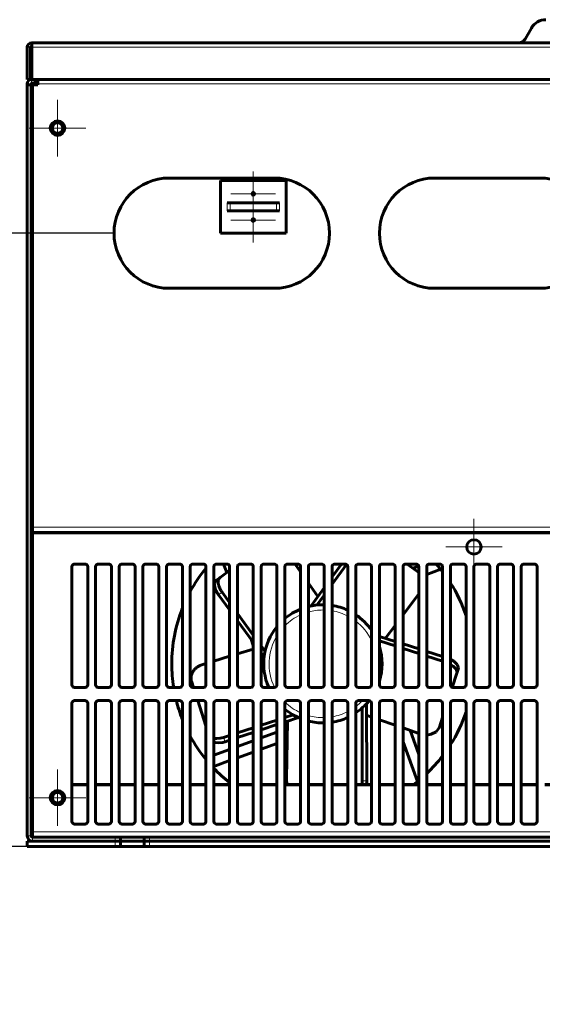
# Model space of a CAD drawing. Header units: millimetres. Extents: x 0 to 420, y 0 to 297.
# Tile 2 of 5: x 50 to 100, y 0 to 94. Entities that reach past the tile are written whole.
import ezdxf

# ---------------------------------------------------------------- set-up
doc = ezdxf.new("R2010")
doc.units = ezdxf.units.MM
for name, pattern in [('K5LT_AXLED', [12, 7.5, -1.5, 1.5, -1.5]), ('K5LT_BASIC', [0]), ('K5LT_THIN', [0])]:
    doc.linetypes.add(name, pattern=pattern)
doc.layers.add('Системный слой', color=7, linetype='Continuous')
doc.styles.add('KDIMTEXTSTYLE', font='GOST_AU.SHX', dxfattribs={"width": 0.96, "oblique": 15, "height": 5})
doc.dimstyles.new('KDIMSTYLE (0.25)', dxfattribs={"dimtxt": 5, "dimasz": 1, "dimexe": 2, "dimexo": 0, "dimgap": 1, "dimtad": 1, "dimlfac": 4, "dimtxsty": 'KDIMTEXTSTYLE', "dimsah": 1, "dimcen": 0, "dimdle": 1, "dimadec": 0, "dimazin": 0, "dimtfac": 0.667, "dimtmove": 0, "dimatfit": 3, "dimfxl": 1, "dimtvp": 1, "dimtolj": 1, "dimtzin": 0, "dimarcsym": 0})

# ---------------------------------------------------------------- blocks, each defined once
blk = doc.blocks.new('U22')
at = {"layer": 'Системный слой', "color": 7, "linetype": 'K5LT_THIN', "lineweight": 18}
for p, q in [((51.312, 53.065), (51.437, 53.065)), ((135.437, 53.065), (135.562, 53.065))]:
    blk.add_line(p, q, dxfattribs=at)
blk = doc.blocks.new('U23')
at = {"layer": 'Системный слой', "color": 150, "linetype": 'K5LT_BASIC', "lineweight": 60, "true_color": 0x0080ff}
for p, q in [((51.312, 53.04), (51.437, 53.04)), ((135.437, 53.04), (135.562, 53.04))]:
    blk.add_line(p, q, dxfattribs=at)
blk = doc.blocks.new('U24')
at = {"layer": 'Системный слой', "color": 7, "linetype": 'K5LT_THIN', "lineweight": 18}
for p, q in [((51.437, 52.64), (51.312, 52.64)), ((135.562, 52.64), (135.437, 52.64))]:
    blk.add_line(p, q, dxfattribs=at)
blk = doc.blocks.new('U25')
at = {"layer": 'Системный слой', "color": 150, "linetype": 'K5LT_BASIC', "lineweight": 60, "true_color": 0x0080ff}
for p, q in [((51.437, 48.915), (51.312, 48.915)), ((135.562, 48.915), (135.437, 48.915))]:
    blk.add_line(p, q, dxfattribs=at)
blk = doc.blocks.new('U26')
at = {"layer": 'Системный слой', "color": 150, "linetype": 'K5LT_BASIC', "lineweight": 60, "true_color": 0x0080ff}
for p, q in [((55.187, 20.915), (56.687, 20.915)), ((57.437, 20.915), (58.937, 20.915)), ((59.687, 20.915), (61.187, 20.915)), ((61.937, 20.915), (63.437, 20.915)), ((64.187, 20.915), (65.687, 20.915)), ((66.437, 20.915), (67.937, 20.915)), ((68.687, 20.915), (70.187, 20.915)), ((70.937, 20.915), (72.437, 20.915)), ((73.187, 20.915), (74.687, 20.915)), ((75.437, 20.915), (76.937, 20.915)), ((77.687, 20.915), (79.187, 20.915)), ((79.937, 20.915), (81.437, 20.915)), ((82.187, 20.915), (83.687, 20.915)), ((84.437, 20.915), (85.937, 20.915)), ((86.687, 20.915), (88.187, 20.915)), ((88.937, 20.915), (90.437, 20.915)), ((91.187, 20.915), (92.687, 20.915)), ((93.437, 20.915), (94.937, 20.915)), ((95.687, 20.915), (97.187, 20.915)), ((97.937, 20.915), (99.437, 20.915)), ((100.187, 20.915), (101.687, 20.915)), ((102.437, 20.915), (103.937, 20.915)), ((104.687, 20.915), (106.187, 20.915)), ((106.937, 20.915), (108.437, 20.915)), ((109.187, 20.915), (110.687, 20.915)), ((111.437, 20.915), (112.937, 20.915)), ((113.687, 20.915), (115.187, 20.915)), ((115.937, 20.915), (117.437, 20.915)), ((118.187, 20.915), (119.687, 20.915)), ((120.437, 20.915), (121.937, 20.915)), ((122.687, 20.915), (124.187, 20.915)), ((124.937, 20.915), (126.437, 20.915)), ((127.187, 20.915), (128.687, 20.915)), ((129.437, 20.915), (130.937, 20.915))]:
    blk.add_line(p, q, dxfattribs=at)
blk = doc.blocks.new('U27')
at = {"layer": 'Системный слой', "color": 7, "linetype": 'K5LT_THIN', "lineweight": 18}
for p, q in [((56.687, 20.805), (55.187, 20.805)), ((58.937, 20.805), (57.437, 20.805)), ((61.187, 20.805), (59.687, 20.805)), ((63.437, 20.805), (61.937, 20.805)), ((65.687, 20.805), (64.187, 20.805)), ((67.937, 20.805), (66.437, 20.805)), ((70.187, 20.805), (68.687, 20.805)), ((72.437, 20.805), (70.937, 20.805)), ((74.687, 20.805), (73.187, 20.805)), ((76.937, 20.805), (75.437, 20.805)), ((79.187, 20.805), (77.687, 20.805)), ((81.437, 20.805), (79.937, 20.805)), ((83.687, 20.805), (82.187, 20.805)), ((85.937, 20.805), (84.437, 20.805)), ((88.187, 20.805), (86.687, 20.805)), ((90.437, 20.805), (88.937, 20.805)), ((92.687, 20.805), (91.187, 20.805)), ((94.937, 20.805), (93.437, 20.805)), ((97.187, 20.805), (95.687, 20.805)), ((99.437, 20.805), (97.937, 20.805)), ((101.687, 20.805), (100.187, 20.805)), ((103.937, 20.805), (102.437, 20.805)), ((106.187, 20.805), (104.687, 20.805)), ((108.437, 20.805), (106.937, 20.805)), ((110.687, 20.805), (109.187, 20.805)), ((112.937, 20.805), (111.437, 20.805)), ((115.187, 20.805), (113.687, 20.805)), ((117.437, 20.805), (115.937, 20.805)), ((119.687, 20.805), (118.187, 20.805)), ((121.937, 20.805), (120.437, 20.805)), ((124.187, 20.805), (122.687, 20.805)), ((126.437, 20.805), (124.937, 20.805)), ((128.687, 20.805), (127.187, 20.805)), ((130.937, 20.805), (129.437, 20.805))]:
    blk.add_line(p, q, dxfattribs=at)
blk = doc.blocks.new('U28')
at = {"layer": 'Системный слой', "color": 150, "linetype": 'K5LT_BASIC', "lineweight": 60, "true_color": 0x0080ff}
for start, end in [(140.70659, 151.43328), (37.69243, 41.36622), (18.58964, 32.49074), (158.50269, 180), (180, 189.00506), (194.09192, 201.49731), (327.50926, 341.41036), (208.56672, 219.29341), (313.38967, 322.30757), (223.80175, 231.87412), (306.8699, 309.40386)]:
    blk.add_arc((79.062, 32.415), 14.375, start, end, dxfattribs=at)
blk = doc.blocks.new('U30')
at = {"layer": 'Системный слой', "color": 7, "linetype": 'K5LT_THIN', "lineweight": 18}
for p, q in [((51.237, 89.89), (51.362, 89.89)), ((135.512, 89.89), (135.637, 89.89))]:
    blk.add_line(p, q, dxfattribs=at)
blk = doc.blocks.new('U58')
at = {"layer": 'Системный слой', "color": 7, "linetype": 'K5LT_THIN', "lineweight": 18}
for p, q in [((51.416, 45.302), (51.312, 45.302)), ((135.562, 45.302), (135.459, 45.302))]:
    blk.add_line(p, q, dxfattribs=at)
blk = doc.blocks.new('U59')
at = {"layer": 'Системный слой', "color": 7, "linetype": 'K5LT_THIN', "lineweight": 18}
for p, q in [((51.437, 48.715), (51.312, 48.715)), ((135.562, 48.715), (135.437, 48.715))]:
    blk.add_line(p, q, dxfattribs=at)
blk = doc.blocks.new('U60')
at = {"layer": 'Системный слой', "color": 150, "linetype": 'K5LT_BASIC', "lineweight": 60, "true_color": 0x0080ff}
for p, q in [((51.312, 48.915), (51.437, 48.915)), ((135.437, 48.915), (135.562, 48.915))]:
    blk.add_line(p, q, dxfattribs=at)
blk = doc.blocks.new('U61')
at = {"layer": 'Системный слой', "color": 150, "linetype": 'K5LT_BASIC', "lineweight": 60, "true_color": 0x0080ff}
for p, q in [((74.687, 24.836), (73.187, 24.29)), ((75.65, 25.187), (75.437, 25.109)), ((72.437, 24.017), (70.937, 23.471)), ((70.187, 23.198), (68.687, 22.652))]:
    blk.add_line(p, q, dxfattribs=at)
blk = doc.blocks.new('U62')
at = {"layer": 'Системный слой', "color": 150, "linetype": 'K5LT_BASIC', "lineweight": 60, "true_color": 0x0080ff}
for p, q in [((75.437, 26.173), (75.669, 26.258)), ((73.187, 25.354), (74.687, 25.9)), ((70.937, 24.536), (72.437, 25.082)), ((67.854, 23.413), (67.937, 23.444)), ((68.687, 23.717), (70.187, 24.263))]:
    blk.add_line(p, q, dxfattribs=at)
blk = doc.blocks.new('U63')
at = {"layer": 'Системный слой', "color": 150, "linetype": 'K5LT_BASIC', "lineweight": 60, "true_color": 0x0080ff}
for p, q in [((69.916, 41.097), (69.619, 41.915)), ((72.437, 34.17), (72.221, 34.766))]:
    blk.add_line(p, q, dxfattribs=at)
blk = doc.blocks.new('U64')
at = {"layer": 'Системный слой', "color": 150, "linetype": 'K5LT_BASIC', "lineweight": 60, "true_color": 0x0080ff}
for p, q in [((75.584, 21.434), (75.592, 21.261)), ((75.592, 21.261), (75.62, 21.086)), ((75.62, 21.086), (75.669, 20.915))]:
    blk.add_line(p, q, dxfattribs=at)
blk = doc.blocks.new('U65')
at = {"layer": 'Системный слой', "color": 150, "linetype": 'K5LT_BASIC', "lineweight": 60, "true_color": 0x0080ff}
for p, q in [((82.786, 20.915), (82.8, 21.03)), ((82.8, 21.03), (82.809, 21.147)), ((82.809, 21.147), (82.812, 21.265))]:
    blk.add_line(p, q, dxfattribs=at)
blk = doc.blocks.new('U66')
at = {"layer": 'Системный слой', "color": 150, "linetype": 'K5LT_BASIC', "lineweight": 60, "true_color": 0x0080ff}
for p, q in [((83.211, 20.915), (83.226, 21.033)), ((83.226, 21.033), (83.235, 21.152)), ((83.235, 21.152), (83.237, 21.274))]:
    blk.add_line(p, q, dxfattribs=at)
blk = doc.blocks.new('U67')
at = {"layer": 'Системный слой', "color": 150, "linetype": 'K5LT_BASIC', "lineweight": 60, "true_color": 0x0080ff}
for p, q in [((76.726, 27.298), (75.437, 26.873)), ((74.687, 26.626), (73.187, 26.132)), ((72.437, 25.885), (70.937, 25.39)), ((70.187, 25.143), (69.757, 25.001))]:
    blk.add_line(p, q, dxfattribs=at)
blk = doc.blocks.new('U68')
at = {"layer": 'Системный слой', "color": 150, "linetype": 'K5LT_BASIC', "lineweight": 60, "true_color": 0x0080ff}
for p, q in [((72.437, 33.824), (70.937, 33.366)), ((70.187, 33.137), (68.687, 32.679)), ((67.937, 32.449), (67.545, 32.33))]:
    blk.add_line(p, q, dxfattribs=at)
blk = doc.blocks.new('U69')
at = {"layer": 'Системный слой', "color": 150, "linetype": 'K5LT_BASIC', "lineweight": 60, "true_color": 0x0080ff}
for p, q in [((66.755, 30.165), (66.558, 30.773)), ((67.937, 26.527), (67.162, 28.915))]:
    blk.add_line(p, q, dxfattribs=at)
blk = doc.blocks.new('U70')
at = {"layer": 'Системный слой', "color": 150, "linetype": 'K5LT_BASIC', "lineweight": 60, "true_color": 0x0080ff}
for p, q in [((76.234, 27.553), (75.437, 27.294)), ((72.437, 26.319), (70.937, 25.832)), ((74.687, 27.05), (73.187, 26.563)), ((70.187, 25.588), (69.617, 25.403))]:
    blk.add_line(p, q, dxfattribs=at)
blk = doc.blocks.new('U71')
at = {"layer": 'Системный слой', "color": 150, "linetype": 'K5LT_BASIC', "lineweight": 60, "true_color": 0x0080ff}
for p, q in [((68.687, 25.321), (68.969, 25.294)), ((68.969, 25.294), (69.287, 25.322)), ((69.287, 25.322), (69.613, 25.401)), ((69.613, 25.401), (69.617, 25.403))]:
    blk.add_line(p, q, dxfattribs=at)
blk = doc.blocks.new('U72')
at = {"layer": 'Системный слой', "color": 150, "linetype": 'K5LT_BASIC', "lineweight": 60, "true_color": 0x0080ff}
for p, q in [((68.687, 24.952), (68.816, 24.917)), ((68.816, 24.917), (69.158, 24.891)), ((69.158, 24.891), (69.54, 24.941)), ((69.54, 24.941), (69.757, 25.001))]:
    blk.add_line(p, q, dxfattribs=at)
blk = doc.blocks.new('U73')
at = {"layer": 'Системный слой', "color": 150, "linetype": 'K5LT_BASIC', "lineweight": 60, "true_color": 0x0080ff}
for p, q in [((76.937, 41.178), (76.422, 41.915)), ((78.588, 38.82), (77.687, 40.106))]:
    blk.add_line(p, q, dxfattribs=at)
blk = doc.blocks.new('U74')
at = {"layer": 'Системный слой', "color": 150, "linetype": 'K5LT_BASIC', "lineweight": 60, "true_color": 0x0080ff}
for p, q in [((70.187, 37.54), (69.136, 38.974)), ((72.437, 34.47), (70.937, 36.517)), ((73.474, 33.056), (73.187, 33.447))]:
    blk.add_line(p, q, dxfattribs=at)
blk = doc.blocks.new('U75')
at = {"layer": 'Системный слой', "color": 150, "linetype": 'K5LT_BASIC', "lineweight": 60, "true_color": 0x0080ff}
for p, q in [((70.187, 38.25), (69.475, 39.231)), ((72.437, 35.153), (70.937, 37.218)), ((73.564, 33.602), (73.187, 34.121))]:
    blk.add_line(p, q, dxfattribs=at)
blk = doc.blocks.new('U76')
at = {"layer": 'Системный слой', "color": 150, "linetype": 'K5LT_BASIC', "lineweight": 60, "true_color": 0x0080ff}
for start, end in [(112.1961, 130.12403), (90, 104.149), (88.72666, 90), (65.02503, 81.05098), (34.69213, 56.25101), (141.05756, 203.57818), (342.85379, 17.14621), (303.74899, 321.50196), (229.87597, 247.8039), (278.94902, 294.97497), (255.851, 271.27334)]:
    blk.add_arc((79.062, 32.415), 5.625, start, end, dxfattribs=at)
blk = doc.blocks.new('U77')
at = {"layer": 'Системный слой', "color": 7, "linetype": 'K5LT_THIN', "lineweight": 18}
for start, end in [(90, 105.5627), (88.6024, 90), (114.49628, 135.01704), (62.39233, 80.16964), (25.51946, 52.42813), (148.61185, 206.03175), (225.3433, 245.50372), (307.57187, 316.92722), (254.4373, 271.3976), (279.83036, 297.60767)]:
    blk.add_arc((79.062, 32.415), 5.125, start, end, dxfattribs=at)
blk = doc.blocks.new('U78')
at = {"layer": 'Системный слой', "color": 150, "linetype": 'K5LT_BASIC', "lineweight": 60, "true_color": 0x0080ff}
for p, q in [((84.437, 35.028), (85.937, 34.547)), ((86.687, 34.307), (88.187, 33.827)), ((88.937, 33.587), (90.437, 33.106))]:
    blk.add_line(p, q, dxfattribs=at)
blk = doc.blocks.new('U79')
at = {"layer": 'Системный слой', "color": 150, "linetype": 'K5LT_BASIC', "lineweight": 60, "true_color": 0x0080ff}
for p, q in [((83.211, 27.512), (83.687, 27.348)), ((84.437, 27.089), (85.937, 26.573)), ((86.687, 26.314), (88.187, 25.797))]:
    blk.add_line(p, q, dxfattribs=at)
blk = doc.blocks.new('U80')
at = {"layer": 'Системный слой', "color": 150, "linetype": 'K5LT_BASIC', "lineweight": 60, "true_color": 0x0080ff}
for p, q in [((91.808, 31.514), (91.372, 30.173)), ((90.437, 27.296), (90.144, 26.393))]:
    blk.add_line(p, q, dxfattribs=at)
blk = doc.blocks.new('U81')
at = {"layer": 'Системный слой', "color": 150, "linetype": 'K5LT_BASIC', "lineweight": 60, "true_color": 0x0080ff}
for p, q in [((84.437, 34.611), (85.937, 34.124)), ((86.687, 33.88), (88.187, 33.393)), ((88.937, 33.149), (90.437, 32.662))]:
    blk.add_line(p, q, dxfattribs=at)
blk = doc.blocks.new('U82')
at = {"layer": 'Системный слой', "color": 150, "linetype": 'K5LT_BASIC', "lineweight": 60, "true_color": 0x0080ff}
for p, q in [((91.507, 32.673), (91.187, 32.851)), ((91.845, 32.351), (91.507, 32.673)), ((91.957, 32.019), (91.845, 32.351)), ((91.939, 31.919), (91.957, 32.019))]:
    blk.add_line(p, q, dxfattribs=at)
blk = doc.blocks.new('U83')
at = {"layer": 'Системный слой', "color": 150, "linetype": 'K5LT_BASIC', "lineweight": 60, "true_color": 0x0080ff}
for p, q in [((89.834, 25.949), (90.116, 26.319)), ((90.116, 26.319), (90.144, 26.393)), ((88.937, 25.634), (89.378, 25.703)), ((89.378, 25.703), (89.834, 25.949))]:
    blk.add_line(p, q, dxfattribs=at)
blk = doc.blocks.new('U84')
at = {"layer": 'Системный слой', "color": 150, "linetype": 'K5LT_BASIC', "lineweight": 60, "true_color": 0x0080ff}
for p, q in [((91.459, 32.208), (91.187, 32.383)), ((91.738, 31.908), (91.459, 32.208)), ((91.825, 31.606), (91.738, 31.908)), ((91.808, 31.514), (91.825, 31.606))]:
    blk.add_line(p, q, dxfattribs=at)
blk = doc.blocks.new('U85')
at = {"layer": 'Системный слой', "color": 150, "linetype": 'K5LT_BASIC', "lineweight": 60, "true_color": 0x0080ff}
for p, q in [((79.937, 40.694), (80.817, 41.915)), ((77.945, 37.928), (79.187, 39.652))]:
    blk.add_line(p, q, dxfattribs=at)
blk = doc.blocks.new('U86')
at = {"layer": 'Системный слой', "color": 150, "linetype": 'K5LT_BASIC', "lineweight": 60, "true_color": 0x0080ff}
for p, q in [((79.937, 39.999), (81.307, 41.884)), ((78.493, 38.011), (79.187, 38.967))]:
    blk.add_line(p, q, dxfattribs=at)
blk = doc.blocks.new('U87')
at = {"layer": 'Системный слой', "color": 150, "linetype": 'K5LT_BASIC', "lineweight": 60, "true_color": 0x0080ff}
for p, q in [((86.687, 37.074), (88.187, 39.064)), ((85.007, 34.845), (85.937, 36.079))]:
    blk.add_line(p, q, dxfattribs=at)
blk = doc.blocks.new('U88')
at = {"layer": 'Системный слой', "color": 30, "linetype": 'K5LT_AXLED', "lineweight": 18, "true_color": 0xff8000}
for q in [(53.812, 22.352), (51.125, 19.665), (56.5, 19.665), (53.812, 16.977)]:
    blk.add_line((53.812, 19.665), q, dxfattribs=at)
blk = doc.blocks.new('U89')
at = {"layer": 'Системный слой', "color": 30, "linetype": 'K5LT_AXLED', "lineweight": 18, "true_color": 0xff8000}
for q in [(53.812, 86.102), (51.125, 83.415), (56.5, 83.415), (53.812, 80.727)]:
    blk.add_line((53.812, 83.415), q, dxfattribs=at)
blk = doc.blocks.new('U90')
at = {"layer": 'Системный слой', "color": 30, "linetype": 'K5LT_AXLED', "lineweight": 18, "true_color": 0xff8000}
for q in [(72.437, 76.79), (70.312, 74.665), (74.562, 74.665), (72.437, 72.54)]:
    blk.add_line((72.437, 74.665), q, dxfattribs=at)
blk = doc.blocks.new('U91')
at = {"layer": 'Системный слой', "color": 30, "linetype": 'K5LT_AXLED', "lineweight": 18, "true_color": 0xff8000}
for q in [(72.437, 79.29), (70.312, 77.165), (74.562, 77.165), (72.437, 75.04)]:
    blk.add_line((72.437, 77.165), q, dxfattribs=at)
blk = doc.blocks.new('U92')
at = {"layer": 'Системный слой', "color": 30, "linetype": 'K5LT_AXLED', "lineweight": 18, "true_color": 0xff8000}
for q in [(93.437, 46.227), (90.75, 43.54), (96.125, 43.54), (93.437, 40.852)]:
    blk.add_line((93.437, 43.54), q, dxfattribs=at)
blk = doc.blocks.new('KDIMARROW_01')
at = {"layer": 'Системный слой'}
blk.add_hatch(color=0, dxfattribs=at).paths.add_polyline_path([(-5, -0.658), (0, 0), (-5, 0.658), (-4.5, 0)])
at = {"layer": 'Системный слой', "color": 0, "linetype": 'K5LT_THIN', "lineweight": 18}
for p, q in [((-4.5, 0), (-5, 0.658)), ((-5, 0.658), (0, 0)), ((0, 0), (-5, -0.658)), ((-5, -0.658), (-4.5, 0)), ((0, 0), (-1, 0))]:
    blk.add_line(p, q, dxfattribs=at)

msp = doc.modelspace()

# ---------------------------------------------------------------- linework, layer by layer
at = {"layer": 'Системный слой', "color": 150, "linetype": 'K5LT_BASIC', "lineweight": 60, "true_color": 0x0080ff}
for p, q in [((98.2931, 91.8896), (98.8993, 92.9396)), ((50.9374, 88.0396), (50.9374, 91.1146)), ((51.2374, 88.0396), (51.2374, 91.1146)), ((51.3624, 91.5396), (135.5124, 91.5396)), ((51.3624, 91.5396), (51.3624, 91.5208)), ((51.3624, 91.5208), (51.3624, 91.1146)), ((51.3624, 91.1146), (51.3624, 88.0396)), ((57.7666, 91.5396), (57.7666, 91.5421)), ((57.7666, 91.5421), (58.5265, 91.5421)), ((58.5265, 91.5396), (58.5265, 91.5421)), ((59.2601, 91.5396), (59.2601, 91.5421)), ((59.2601, 91.5421), (60.0201, 91.5421)), ((60.0201, 91.5396), (60.0201, 91.5421)), ((60.0201, 91.5421), (60.0725, 91.5421)), ((60.0725, 91.5396), (60.0725, 91.5421)), ((60.0725, 91.5421), (62.0377, 91.5421)), ((62.0377, 91.5421), (63.0334, 91.5421)), ((62.0377, 91.5396), (62.0377, 91.5421)), ((63.0334, 91.5396), (63.0334, 91.5421)), ((63.2405, 91.5396), (63.2405, 91.5421)), ((63.2405, 91.5421), (63.4196, 91.5421)), ((63.4196, 91.5421), (63.5244, 91.5421)), ((63.4196, 91.5396), (63.4196, 91.5421)), ((63.5244, 91.5396), (63.5244, 91.5421)), ((63.5244, 91.5421), (64.5223, 91.5421)), ((64.5223, 91.5421), (65.0353, 91.5421)), ((65.0353, 91.5421), (65.8593, 91.5421)), ((65.8593, 91.5421), (66.4499, 91.5421)), ((66.4499, 91.5421), (66.8342, 91.5421)), ((66.8342, 91.5421), (67.0344, 91.5421)), ((67.0344, 91.5421), (67.0666, 91.5421)), ((67.0666, 91.5396), (67.0666, 91.5421)), ((67.0666, 91.5421), (67.3985, 91.5421)), ((67.3985, 91.5421), (67.6275, 91.5421)), ((67.3985, 91.5396), (67.3985, 91.5421)), ((67.6275, 91.5421), (68.6408, 91.5421)), ((67.6275, 91.5396), (67.6275, 91.5421)), ((68.6408, 91.5396), (68.6408, 91.5421)), ((68.6408, 91.5421), (69.4008, 91.5421)), ((69.4008, 91.5421), (70.501, 91.5421)), ((69.4008, 91.5396), (69.4008, 91.5421)), ((70.501, 91.5396), (70.501, 91.5421)), ((70.501, 91.5421), (71.2555, 91.5421)), ((71.2555, 91.5396), (71.2555, 91.5421)), ((71.2555, 91.5421), (71.6014, 91.5421)), ((71.6014, 91.5396), (71.6014, 91.5421)), ((71.6014, 91.5421), (73.5927, 91.5421)), ((73.5927, 91.5396), (73.5927, 91.5421)), ((73.5927, 91.5421), (73.9388, 91.5421)), ((73.9388, 91.5396), (73.9388, 91.5421)), ((73.9388, 91.5421), (74.6933, 91.5421)), ((74.6933, 91.5396), (74.6933, 91.5421)), ((75.1126, 91.5396), (75.1126, 91.5421)), ((75.1126, 91.5421), (75.8725, 91.5421)), ((75.8725, 91.5396), (75.8725, 91.5421)), ((75.8725, 91.5421), (77.0934, 91.5421)), ((77.0934, 91.5421), (77.8639, 91.5421)), ((77.0934, 91.5396), (77.0934, 91.5421)), ((77.8639, 91.5421), (78.7286, 91.5421)), ((77.8639, 91.5396), (77.8639, 91.5421)), ((78.7286, 91.5396), (78.7286, 91.5421)), ((78.781, 91.5421), (80.1958, 91.5421)), ((78.781, 91.5396), (78.781, 91.5421)), ((80.1958, 91.5396), (80.1958, 91.5421)), ((80.1958, 91.5421), (80.956, 91.5421)), ((80.956, 91.5396), (80.956, 91.5421)), ((80.956, 91.5421), (82.3708, 91.5421)), ((82.3708, 91.5396), (82.3708, 91.5421)), ((51.3624, 89.4646), (51.2374, 89.4646)), ((51.3624, 89.1646), (51.2374, 89.1646)), ((51.2374, 88.0396), (50.9374, 88.0396)), ((50.9374, 87.6396), (50.9374, 87.5396)), ((50.9374, 16.0396), (50.9374, 87.5396)), ((50.9374, 87.5396), (51.3124, 87.5396)), ((51.3374, 88.0396), (51.2374, 88.0396)), ((51.3124, 87.6396), (51.8124, 87.6396)), ((51.3124, 87.6396), (51.3124, 87.5396)), ((51.3124, 16.0396), (51.3124, 87.5396)), ((51.3624, 88.0396), (51.3374, 88.0396)), ((51.3624, 87.6646), (51.3374, 87.6646)), ((51.3624, 88.0396), (135.5124, 88.0396)), ((51.4374, 87.5396), (51.4374, 45.4146)), ((51.9374, 87.5396), (51.4374, 87.5396)), ((51.8124, 87.6646), (51.8124, 88.0396)), ((51.9374, 87.6646), (51.8124, 87.6646)), ((51.8124, 87.6396), (51.8124, 87.6646)), ((51.9374, 88.0396), (51.9374, 87.6396)), ((51.9374, 87.6396), (51.9374, 87.5396)), ((51.4374, 85.9146), (51.3124, 85.9146)), ((51.3124, 80.9146), (51.4374, 80.9146)), ((51.4374, 77.9146), (51.3124, 77.9146)), ((74.4374, 78.6646), (64.4374, 78.6646)), ((69.3124, 78.4146), (75.5624, 78.4146)), ((69.3124, 73.4146), (69.3124, 78.4146)), ((75.5624, 78.4146), (75.5624, 73.4146)), ((99.6874, 78.6646), (89.6874, 78.6646)), ((69.9374, 76.2896), (70.2374, 76.2896)), ((70.2374, 76.2896), (74.6374, 76.2896)), ((74.6374, 76.2896), (74.9374, 76.2896)), ((51.4374, 75.9146), (51.3124, 75.9146)), ((69.9374, 75.5396), (70.2374, 75.5396)), ((70.2374, 75.5396), (74.6374, 75.5396)), ((74.6374, 75.5396), (74.9374, 75.5396)), ((75.5624, 73.4146), (69.3124, 73.4146)), ((51.4374, 70.9146), (51.3124, 70.9146)), ((64.4374, 68.1646), (74.4374, 68.1646)), ((89.6874, 68.1646), (99.6874, 68.1646)), ((51.4374, 62.7896), (51.3124, 62.7896)), ((51.4374, 61.6646), (51.3124, 61.6646)), ((51.4374, 47.4146), (51.3124, 47.4146)), ((51.3124, 45.2896), (51.4236, 45.2896)), ((51.4374, 45.4146), (51.4374, 44.9146)), ((51.4374, 44.9146), (51.3124, 44.9146)), ((135.4374, 44.9146), (51.4374, 44.9146)), ((51.4374, 44.9146), (51.4374, 44.7896)), ((51.4374, 44.7896), (51.4374, 16.4146)), ((55.1874, 41.6646), (55.1874, 30.4146)), ((56.4374, 41.9146), (55.4374, 41.9146)), ((56.6874, 30.4146), (56.6874, 41.6646)), ((57.4374, 41.6646), (57.4374, 30.4146)), ((58.6874, 41.9146), (57.6874, 41.9146)), ((58.9374, 30.4146), (58.9374, 41.6646)), ((59.6874, 41.6646), (59.6874, 30.4146)), ((60.9374, 41.9146), (59.9374, 41.9146)), ((61.1874, 30.4146), (61.1874, 41.6646)), ((61.9374, 41.6646), (61.9374, 30.4146)), ((63.1874, 41.9146), (62.1874, 41.9146)), ((63.4374, 30.4146), (63.4374, 41.6646)), ((64.1874, 41.6646), (64.1874, 30.4146)), ((65.4374, 41.9146), (64.4374, 41.9146)), ((65.6874, 30.4146), (65.6874, 41.6646)), ((66.4374, 41.6646), (66.4374, 30.4146)), ((67.6874, 41.9146), (66.6874, 41.9146)), ((67.9374, 30.4146), (67.9374, 41.6646)), ((68.6874, 41.6646), (68.6874, 30.4146)), ((69.9374, 41.9146), (68.9374, 41.9146)), ((69.2805, 40.6349), (70.1874, 41.2938)), ((70.1874, 30.4146), (70.1874, 41.6646)), ((70.9374, 41.6646), (70.9374, 30.4146)), ((72.1874, 41.9146), (71.1874, 41.9146)), ((72.4374, 30.4146), (72.4374, 41.6646)), ((73.1874, 41.6646), (73.1874, 30.4146)), ((74.4374, 41.9146), (73.4374, 41.9146)), ((74.6874, 30.4146), (74.6874, 41.6646)), ((75.4374, 41.6646), (75.4374, 30.4146)), ((76.6874, 41.9146), (75.6874, 41.9146)), ((76.9374, 30.4146), (76.9374, 41.6646)), ((77.6874, 41.6646), (77.6874, 30.4146)), ((78.9374, 41.9146), (77.9374, 41.9146)), ((79.1874, 30.4146), (79.1874, 41.6646)), ((79.9374, 41.6646), (79.9374, 30.4146)), ((81.1874, 41.9146), (80.1874, 41.9146)), ((81.4374, 30.4146), (81.4374, 41.6646)), ((82.1874, 41.6646), (82.1874, 30.4146)), ((83.4374, 41.9146), (82.4374, 41.9146)), ((83.6874, 30.4146), (83.6874, 41.6646)), ((84.4374, 41.6646), (84.4374, 30.4146)), ((85.6874, 41.9146), (84.6874, 41.9146)), ((85.9374, 30.4146), (85.9374, 41.6646)), ((86.6874, 41.6646), (86.6874, 30.4146)), ((87.9374, 41.9146), (86.9374, 41.9146)), ((87.0829, 41.9146), (88.1874, 41.1122)), ((87.6283, 41.5184), (88.1813, 41.7196)), ((88.1874, 30.4146), (88.1874, 41.6646)), ((88.9374, 41.6646), (88.9374, 30.4146)), ((90.2704, 41.4158), (88.9374, 40.9307)), ((90.1874, 41.9146), (89.1874, 41.9146)), ((90.4374, 30.4146), (90.4374, 41.6646)), ((91.1874, 41.6646), (91.1874, 30.4146)), ((92.4374, 41.9146), (91.4374, 41.9146)), ((92.6874, 30.4146), (92.6874, 41.6646)), ((93.4374, 41.6646), (93.4374, 30.4146)), ((94.6874, 41.9146), (93.6874, 41.9146)), ((94.9374, 30.4146), (94.9374, 41.6646)), ((95.6874, 41.6646), (95.6874, 30.4146)), ((96.9374, 41.9146), (95.9374, 41.9146)), ((97.1874, 30.4146), (97.1874, 41.6646)), ((97.9374, 41.6646), (97.9374, 30.4146)), ((99.1874, 41.9146), (98.1874, 41.9146)), ((99.4374, 30.4146), (99.4374, 41.6646)), ((68.9361, 40.3847), (69.2805, 40.6349)), ((91.9395, 31.9188), (91.8079, 31.514)), ((55.4374, 30.1646), (56.4374, 30.1646)), ((57.6874, 30.1646), (58.6874, 30.1646)), ((59.9374, 30.1646), (60.9374, 30.1646)), ((62.1874, 30.1646), (63.1874, 30.1646)), ((64.4374, 30.1646), (65.4374, 30.1646)), ((66.6874, 30.1646), (67.6874, 30.1646)), ((68.9374, 30.1646), (69.9374, 30.1646)), ((71.1874, 30.1646), (72.1874, 30.1646)), ((73.4374, 30.1646), (74.4374, 30.1646)), ((75.6874, 30.1646), (76.6874, 30.1646)), ((77.9374, 30.1646), (78.9374, 30.1646)), ((80.1874, 30.1646), (81.1874, 30.1646)), ((82.4374, 30.1646), (83.4374, 30.1646)), ((84.6874, 30.1646), (85.6874, 30.1646)), ((86.9374, 30.1646), (87.9374, 30.1646)), ((89.1874, 30.1646), (90.1874, 30.1646)), ((91.4374, 30.1646), (92.4374, 30.1646)), ((93.6874, 30.1646), (94.6874, 30.1646)), ((95.9374, 30.1646), (96.9374, 30.1646)), ((98.1874, 30.1646), (99.1874, 30.1646)), ((55.1874, 28.6646), (55.1874, 17.4146)), ((56.4374, 28.9146), (55.4374, 28.9146)), ((56.6874, 17.4146), (56.6874, 28.6646)), ((57.4374, 28.6646), (57.4374, 17.4146)), ((58.6874, 28.9146), (57.6874, 28.9146)), ((58.9374, 17.4146), (58.9374, 28.6646)), ((59.6874, 28.6646), (59.6874, 17.4146)), ((60.9374, 28.9146), (59.9374, 28.9146)), ((61.1874, 17.4146), (61.1874, 28.6646)), ((61.9374, 28.6646), (61.9374, 17.4146)), ((63.1874, 28.9146), (62.1874, 28.9146)), ((63.4374, 17.4146), (63.4374, 28.6646)), ((64.1874, 28.6646), (64.1874, 17.4146)), ((65.4374, 28.9146), (64.4374, 28.9146)), ((65.6874, 17.4146), (65.6874, 28.6646)), ((66.4374, 28.6646), (66.4374, 17.4146)), ((67.6874, 28.9146), (66.6874, 28.9146)), ((67.9374, 17.4146), (67.9374, 28.6646)), ((68.6874, 28.6646), (68.6874, 17.4146)), ((69.9374, 28.9146), (68.9374, 28.9146)), ((70.1874, 17.4146), (70.1874, 28.6646)), ((70.9374, 28.6646), (70.9374, 17.4146)), ((72.1874, 28.9146), (71.1874, 28.9146)), ((72.4374, 17.4146), (72.4374, 28.6646)), ((73.1874, 28.6646), (73.1874, 17.4146)), ((74.4374, 28.9146), (73.4374, 28.9146)), ((74.6874, 17.4146), (74.6874, 28.6646)), ((75.4374, 28.6646), (75.4374, 17.4146)), ((76.6874, 28.9146), (75.6874, 28.9146)), ((76.9374, 17.4146), (76.9374, 28.6646)), ((77.6874, 28.6646), (77.6874, 17.4146)), ((78.9374, 28.9146), (77.9374, 28.9146)), ((79.1874, 17.4146), (79.1874, 28.6646)), ((79.9374, 28.6646), (79.9374, 17.4146)), ((81.1874, 28.9146), (80.1874, 28.9146)), ((81.4374, 17.4146), (81.4374, 28.6646)), ((82.1874, 28.6646), (82.1874, 17.4146)), ((83.4374, 28.9146), (82.4374, 28.9146)), ((82.8124, 21.2646), (82.8124, 28.222)), ((83.2374, 21.2739), (83.2065, 28.6111)), ((83.6874, 17.4146), (83.6874, 28.6646)), ((84.4374, 28.6646), (84.4374, 17.4146)), ((85.6874, 28.9146), (84.6874, 28.9146)), ((85.9374, 17.4146), (85.9374, 28.6646)), ((86.6874, 28.6646), (86.6874, 17.4146)), ((87.9374, 28.9146), (86.9374, 28.9146)), ((88.1874, 17.4146), (88.1874, 28.6646)), ((88.9374, 28.6646), (88.9374, 17.4146)), ((90.1874, 28.9146), (89.1874, 28.9146)), ((90.4374, 17.4146), (90.4374, 28.6646)), ((91.1874, 28.6646), (91.1874, 17.4146)), ((92.4374, 28.9146), (91.4374, 28.9146)), ((92.6874, 17.4146), (92.6874, 28.6646)), ((93.4374, 28.6646), (93.4374, 17.4146)), ((94.6874, 28.9146), (93.6874, 28.9146)), ((94.9374, 17.4146), (94.9374, 28.6646)), ((95.6874, 28.6646), (95.6874, 17.4146)), ((96.9374, 28.9146), (95.9374, 28.9146)), ((97.1874, 17.4146), (97.1874, 28.6646)), ((97.9374, 28.6646), (97.9374, 17.4146)), ((99.1874, 28.9146), (98.1874, 28.9146)), ((99.4374, 17.4146), (99.4374, 28.6646)), ((75.5842, 21.4344), (75.6816, 26.9539)), ((87.3522, 26.0851), (88.1874, 23.7903)), ((88.0636, 21.2066), (86.6874, 24.9877)), ((51.4374, 22.1646), (51.3124, 22.1646)), ((51.3124, 17.1646), (51.4374, 17.1646)), ((55.4374, 17.1646), (56.4374, 17.1646)), ((57.6874, 17.1646), (58.6874, 17.1646)), ((59.9374, 17.1646), (60.9374, 17.1646)), ((62.1874, 17.1646), (63.1874, 17.1646)), ((64.4374, 17.1646), (65.4374, 17.1646)), ((66.6874, 17.1646), (67.6874, 17.1646)), ((68.9374, 17.1646), (69.9374, 17.1646)), ((71.1874, 17.1646), (72.1874, 17.1646)), ((73.4374, 17.1646), (74.4374, 17.1646)), ((75.6874, 17.1646), (76.6874, 17.1646)), ((77.9374, 17.1646), (78.9374, 17.1646)), ((80.1874, 17.1646), (81.1874, 17.1646)), ((82.4374, 17.1646), (83.4374, 17.1646)), ((84.6874, 17.1646), (85.6874, 17.1646)), ((86.9374, 17.1646), (87.9374, 17.1646)), ((89.1874, 17.1646), (90.1874, 17.1646)), ((91.4374, 17.1646), (92.4374, 17.1646)), ((93.6874, 17.1646), (94.6874, 17.1646)), ((95.9374, 17.1646), (96.9374, 17.1646)), ((98.1874, 17.1646), (99.1874, 17.1646)), ((51.4374, 16.4146), (51.4374, 15.9146)), ((50.9374, 15.0396), (50.9374, 15.5396)), ((50.9374, 15.5396), (59.3124, 15.5396)), ((50.9374, 15.0396), (59.3124, 15.0396)), ((59.3124, 15.9146), (51.4374, 15.9146)), ((59.3124, 15.5396), (51.4374, 15.5396)), ((59.8124, 15.9146), (59.3124, 15.9146)), ((59.3124, 15.5396), (59.8124, 15.5396)), ((59.8124, 15.5396), (59.3124, 15.5396)), ((59.3124, 15.0396), (59.8124, 15.0396)), ((59.8124, 15.9146), (59.8124, 15.5396)), ((62.0624, 15.9146), (59.8124, 15.9146)), ((59.8124, 15.0396), (59.8124, 15.5396)), ((59.8124, 15.5396), (62.0624, 15.5396)), ((62.0624, 15.5396), (59.8124, 15.5396)), ((59.8124, 15.0396), (62.0624, 15.0396)), ((62.0624, 15.9146), (62.0624, 15.5396)), ((62.5624, 15.9146), (62.0624, 15.9146)), ((62.0624, 15.5396), (62.5624, 15.5396)), ((62.0624, 15.0396), (62.0624, 15.5396)), ((62.5624, 15.5396), (62.0624, 15.5396)), ((62.0624, 15.0396), (62.5624, 15.0396)), ((124.3124, 15.9146), (62.5624, 15.9146)), ((62.5624, 15.5396), (124.3124, 15.5396)), ((124.3124, 15.5396), (62.5624, 15.5396)), ((62.5624, 15.0396), (124.3124, 15.0396))]:
    msp.add_line(p, q, dxfattribs=at)
at = {"layer": 'Системный слой', "color": 7, "linetype": 'K5LT_THIN', "lineweight": 18}
for p, q in [((51.2374, 91.1146), (50.9374, 91.1146)), ((135.5124, 91.1146), (51.3624, 91.1146)), ((64.5223, 91.5396), (64.5223, 91.5421)), ((65.0353, 91.5396), (65.0353, 91.5421)), ((65.8593, 91.5396), (65.8593, 91.5421)), ((66.4499, 91.5396), (66.4499, 91.5421)), ((66.8342, 91.5396), (66.8342, 91.5421)), ((67.0344, 91.5396), (67.0344, 91.5421)), ((50.9374, 87.6396), (51.3124, 87.6396)), ((51.3374, 87.6646), (51.3374, 88.0396)), ((51.3624, 88.0396), (51.3624, 87.6646)), ((51.9374, 87.6396), (51.8124, 87.6396)), ((134.9374, 87.6396), (51.9374, 87.6396)), ((51.4374, 80.2896), (51.3124, 80.2896)), ((69.9374, 75.5396), (69.9374, 76.2896)), ((70.2374, 75.5396), (70.2374, 76.2896)), ((74.6374, 75.5396), (74.6374, 76.2896)), ((74.9374, 76.2896), (74.9374, 75.5396)), ((51.4374, 66.5396), (51.3124, 66.5396)), ((51.3124, 48.9396), (51.4374, 48.9396)), ((51.4374, 45.6896), (51.3124, 45.6896)), ((51.4374, 45.4146), (135.4374, 45.4146)), ((51.4374, 44.7896), (135.4374, 44.7896)), ((69.1365, 38.9737), (69.4748, 39.231)), ((69.7571, 25.0013), (69.617, 25.4026)), ((82.8124, 21.2646), (83.2374, 21.2739)), ((51.3124, 16.0396), (50.9374, 16.0396)), ((51.4374, 16.4146), (135.4374, 16.4146)), ((51.4374, 15.9146), (51.4374, 15.5396)), ((59.3124, 15.9146), (59.3124, 15.5396)), ((59.3124, 15.0396), (59.3124, 15.5396)), ((62.5624, 15.9146), (62.5624, 15.5396)), ((62.5624, 15.0396), (62.5624, 15.5396))]:
    msp.add_line(p, q, dxfattribs=at)
at = {"layer": 'Системный слой', "color": 150, "linetype": 'K5LT_BASIC', "lineweight": 60, "true_color": 0x0080ff}
for centre, radius in [((53.8124, 83.4146), 0.6875), ((53.8124, 83.4146), 0.675), ((53.8124, 83.4146), 0.5), ((72.4374, 77.1646), 0.125), ((72.4374, 74.6646), 0.125), ((93.4374, 43.5396), 0.6875), ((53.8124, 19.6646), 0.6875), ((53.8124, 19.6646), 0.675), ((53.8124, 19.6646), 0.5)]:
    msp.add_circle(centre, radius, dxfattribs=at)
for centre, radius, start, end in [((100.2849, 92.1396), 1.6, 90, 150), ((97.6869, 92.2396), 0.7, 270, 330), ((51.3624, 91.1146), 0.425, 90, 180), ((51.3624, 91.1146), 0.125, 90, 180), ((51.3374, 87.6396), 0.4, 90, 180), ((51.3374, 87.6396), 0.025, 90, 180), ((51.3624, 88.0896), 0.425, 270, 353.243673), ((51.9374, 80.2896), 0.625, 143.130102, 180), ((64.4374, 73.4146), 5.25, 90, 270), ((74.4374, 73.4146), 5.25, 270, 90), ((89.6874, 73.4146), 5.25, 90, 270), ((99.6874, 73.4146), 5.25, 270, 90), ((51.9374, 66.5396), 0.625, 143.130102, 180), ((52.0874, 45.6896), 0.775, 180, 212.995885), ((55.4374, 41.6646), 0.25, 90, 180), ((56.4374, 41.6646), 0.25, 0, 90), ((57.6874, 41.6646), 0.25, 90, 180), ((58.6874, 41.6646), 0.25, 0, 90), ((59.9374, 41.6646), 0.25, 90, 180), ((60.9374, 41.6646), 0.25, 0, 90), ((62.1874, 41.6646), 0.25, 90, 180), ((63.1874, 41.6646), 0.25, 0, 90), ((64.4374, 41.6646), 0.25, 90, 180), ((65.4374, 41.6646), 0.25, 0, 90), ((66.6874, 41.6646), 0.25, 90, 180), ((67.6874, 41.6646), 0.25, 0, 90), ((68.9374, 41.6646), 0.25, 90, 180), ((69.9374, 41.6646), 0.25, 0, 90), ((71.1874, 41.6646), 0.25, 90, 180), ((72.1874, 41.6646), 0.25, 0, 90), ((73.4374, 41.6646), 0.25, 90, 180), ((74.4374, 41.6646), 0.25, 0, 90), ((75.6874, 41.6646), 0.25, 90, 180), ((76.6874, 41.6646), 0.25, 0, 90), ((77.9374, 41.6646), 0.25, 90, 180), ((78.9374, 41.6646), 0.25, 0, 90), ((80.1874, 41.6646), 0.25, 90, 180), ((81.1874, 41.6646), 0.25, 0, 90), ((82.4374, 41.6646), 0.25, 90, 180), ((83.4374, 41.6646), 0.25, 0, 90), ((84.6874, 41.6646), 0.25, 90, 180), ((85.6874, 41.6646), 0.25, 0, 90), ((86.9374, 41.6646), 0.25, 90, 180), ((87.9374, 41.6646), 0.25, 0, 90), ((89.1874, 41.6646), 0.25, 90, 180), ((90.1874, 41.6646), 0.25, 0, 90), ((91.4374, 41.6646), 0.25, 90, 180), ((92.4374, 41.6646), 0.25, 0, 90), ((93.6874, 41.6646), 0.25, 90, 180), ((94.6874, 41.6646), 0.25, 0, 90), ((95.9374, 41.6646), 0.25, 90, 180), ((96.9374, 41.6646), 0.25, 0, 90), ((98.1874, 41.6646), 0.25, 90, 180), ((99.1874, 41.6646), 0.25, 0, 90), ((55.4374, 30.4146), 0.25, 180, 270), ((56.4374, 30.4146), 0.25, 270, 0), ((57.6874, 30.4146), 0.25, 180, 270), ((58.6874, 30.4146), 0.25, 270, 0), ((59.9374, 30.4146), 0.25, 180, 270), ((60.9374, 30.4146), 0.25, 270, 0), ((62.1874, 30.4146), 0.25, 180, 270), ((63.1874, 30.4146), 0.25, 270, 0), ((64.4374, 30.4146), 0.25, 180, 270), ((65.4374, 30.4146), 0.25, 270, 0), ((66.6874, 30.4146), 0.25, 180, 270), ((67.6874, 30.4146), 0.25, 270, 0), ((68.9374, 30.4146), 0.25, 180, 270), ((69.9374, 30.4146), 0.25, 270, 0), ((71.1874, 30.4146), 0.25, 180, 270), ((72.1874, 30.4146), 0.25, 270, 0), ((73.4374, 30.4146), 0.25, 180, 270), ((74.4374, 30.4146), 0.25, 270, 0), ((75.6874, 30.4146), 0.25, 180, 270), ((76.6874, 30.4146), 0.25, 270, 0), ((77.9374, 30.4146), 0.25, 180, 270), ((78.9374, 30.4146), 0.25, 270, 0), ((80.1874, 30.4146), 0.25, 180, 270), ((81.1874, 30.4146), 0.25, 270, 0), ((82.4374, 30.4146), 0.25, 180, 270), ((83.4374, 30.4146), 0.25, 270, 0), ((84.6874, 30.4146), 0.25, 180, 270), ((85.6874, 30.4146), 0.25, 270, 0), ((86.9374, 30.4146), 0.25, 180, 270), ((87.9374, 30.4146), 0.25, 270, 0), ((89.1874, 30.4146), 0.25, 180, 270), ((90.1874, 30.4146), 0.25, 270, 0), ((91.4374, 30.4146), 0.25, 180, 270), ((92.4374, 30.4146), 0.25, 270, 0), ((93.6874, 30.4146), 0.25, 180, 270), ((94.6874, 30.4146), 0.25, 270, 0), ((95.9374, 30.4146), 0.25, 180, 270), ((96.9374, 30.4146), 0.25, 270, 0), ((98.1874, 30.4146), 0.25, 180, 270), ((99.1874, 30.4146), 0.25, 270, 0), ((55.4374, 28.6646), 0.25, 90, 180), ((56.4374, 28.6646), 0.25, 0, 90), ((57.6874, 28.6646), 0.25, 90, 180), ((58.6874, 28.6646), 0.25, 0, 90), ((59.9374, 28.6646), 0.25, 90, 180), ((60.9374, 28.6646), 0.25, 0, 90), ((62.1874, 28.6646), 0.25, 90, 180), ((63.1874, 28.6646), 0.25, 0, 90), ((64.4374, 28.6646), 0.25, 90, 180), ((65.4374, 28.6646), 0.25, 0, 90), ((66.6874, 28.6646), 0.25, 90, 180), ((67.6874, 28.6646), 0.25, 0, 90), ((68.9374, 28.6646), 0.25, 90, 180), ((69.9374, 28.6646), 0.25, 0, 90), ((71.1874, 28.6646), 0.25, 90, 180), ((72.1874, 28.6646), 0.25, 0, 90), ((73.4374, 28.6646), 0.25, 90, 180), ((74.4374, 28.6646), 0.25, 0, 90), ((75.6874, 28.6646), 0.25, 90, 180), ((76.6874, 28.6646), 0.25, 0, 90), ((77.9374, 28.6646), 0.25, 90, 180), ((78.9374, 28.6646), 0.25, 0, 90), ((80.1874, 28.6646), 0.25, 90, 180), ((81.1874, 28.6646), 0.25, 0, 90), ((82.4374, 28.6646), 0.25, 90, 180), ((83.4374, 28.6646), 0.25, 0, 90), ((84.6874, 28.6646), 0.25, 90, 180), ((85.6874, 28.6646), 0.25, 0, 90), ((86.9374, 28.6646), 0.25, 90, 180), ((87.9374, 28.6646), 0.25, 0, 90), ((89.1874, 28.6646), 0.25, 90, 180), ((90.1874, 28.6646), 0.25, 0, 90), ((91.4374, 28.6646), 0.25, 90, 180), ((92.4374, 28.6646), 0.25, 0, 90), ((93.6874, 28.6646), 0.25, 90, 180), ((94.6874, 28.6646), 0.25, 0, 90), ((95.9374, 28.6646), 0.25, 90, 180), ((96.9374, 28.6646), 0.25, 0, 90), ((98.1874, 28.6646), 0.25, 90, 180), ((99.1874, 28.6646), 0.25, 0, 90), ((55.4374, 17.4146), 0.25, 180, 270), ((56.4374, 17.4146), 0.25, 270, 0), ((57.6874, 17.4146), 0.25, 180, 270), ((58.6874, 17.4146), 0.25, 270, 0), ((59.9374, 17.4146), 0.25, 180, 270), ((60.9374, 17.4146), 0.25, 270, 0), ((62.1874, 17.4146), 0.25, 180, 270), ((63.1874, 17.4146), 0.25, 270, 0), ((64.4374, 17.4146), 0.25, 180, 270), ((65.4374, 17.4146), 0.25, 270, 0), ((66.6874, 17.4146), 0.25, 180, 270), ((67.6874, 17.4146), 0.25, 270, 0), ((68.9374, 17.4146), 0.25, 180, 270), ((69.9374, 17.4146), 0.25, 270, 0), ((71.1874, 17.4146), 0.25, 180, 270), ((72.1874, 17.4146), 0.25, 270, 0), ((73.4374, 17.4146), 0.25, 180, 270), ((74.4374, 17.4146), 0.25, 270, 0), ((75.6874, 17.4146), 0.25, 180, 270), ((76.6874, 17.4146), 0.25, 270, 0), ((77.9374, 17.4146), 0.25, 180, 270), ((78.9374, 17.4146), 0.25, 270, 0), ((80.1874, 17.4146), 0.25, 180, 270), ((81.1874, 17.4146), 0.25, 270, 0), ((82.4374, 17.4146), 0.25, 180, 270), ((83.4374, 17.4146), 0.25, 270, 0), ((84.6874, 17.4146), 0.25, 180, 270), ((85.6874, 17.4146), 0.25, 270, 0), ((86.9374, 17.4146), 0.25, 180, 270), ((87.9374, 17.4146), 0.25, 270, 0), ((89.1874, 17.4146), 0.25, 180, 270), ((90.1874, 17.4146), 0.25, 270, 0), ((91.4374, 17.4146), 0.25, 180, 270), ((92.4374, 17.4146), 0.25, 270, 0), ((93.6874, 17.4146), 0.25, 180, 270), ((94.6874, 17.4146), 0.25, 270, 0), ((95.9374, 17.4146), 0.25, 180, 270), ((96.9374, 17.4146), 0.25, 270, 0), ((98.1874, 17.4146), 0.25, 180, 270), ((99.1874, 17.4146), 0.25, 270, 0), ((51.4374, 16.0396), 0.5, 180, 270), ((51.4374, 16.0396), 0.125, 180, 270)]:
    msp.add_arc(centre, radius, start, end, dxfattribs=at)
for points, knots in [([(68.9361, 40.3847), (68.9098, 40.3656), (68.8787, 40.3359), (68.844, 40.2892), (68.8172, 40.2452), (68.7903, 40.1828), (68.7692, 40.1014), (68.7572, 40.0036), (68.7581, 39.9046), (68.7692, 39.8033), (68.7846, 39.719), (68.8054, 39.6354), (68.8361, 39.5347), (68.878, 39.4239), (68.9372, 39.2962), (68.9938, 39.1913), (69.0607, 39.0815), (69.1071, 39.0138), (69.1365, 38.9737)], [0, 0, 0, 0, 1.7319379, 2.2836639, 3.0266755, 4.3534042, 5.5970146, 6.8698697, 8.5534729, 9.4829365, 10.6246088, 11.5614217, 12.3776324, 14.0500956, 15.2637168, 16.6251197, 17.5552966, 19, 19, 19, 19]), ([(69.2805, 40.6349), (69.2555, 40.6167), (69.2159, 40.5795), (69.1739, 40.5183), (69.1468, 40.4623), (69.122, 40.3909), (69.106, 40.3066), (69.1019, 40.223), (69.1035, 40.1487), (69.1102, 40.0739), (69.1254, 39.9846), (69.1508, 39.8765), (69.1999, 39.7229), (69.2779, 39.5482), (69.375, 39.3762), (69.4385, 39.2809), (69.4748, 39.231)], [0, 0, 0, 0, 1.4807334, 2.5921279, 3.4425012, 4.2491046, 5.8126321, 6.8436384, 7.3134405, 8.4184676, 9.3631027, 10.1887915, 11.8021572, 14.02827, 15.3925254, 17, 17, 17, 17]), ([(67.5448, 32.3295), (67.484, 32.311), (67.3852, 32.2733), (67.2401, 32.1993), (67.1248, 32.1258), (67.0087, 32.036), (66.9261, 31.9599), (66.8608, 31.8904), (66.804, 31.8245), (66.7537, 31.7576), (66.7022, 31.6793), (66.6614, 31.6091), (66.6245, 31.5343), (66.5913, 31.4557), (66.5705, 31.3961), (66.547, 31.3162), (66.5226, 31.2085), (66.5089, 31.0493), (66.5233, 30.8976), (66.5467, 30.807), (66.5577, 30.7729)], [0, 0, 0, 0, 1.9346878, 3.1732359, 4.8235849, 5.9396566, 7.4590213, 8.0962053, 8.7284645, 10.0123889, 10.5624821, 11.5160846, 12.4423295, 13.0890547, 14.1330333, 14.4059782, 15.7193194, 17.6781819, 19.7206769, 21, 21, 21, 21])]:
    msp.add_open_spline(points, degree=3, knots=knots, dxfattribs=at)

# ---------------------------------------------------------------- block references
at = {"layer": 'Системный слой'}
for name in ['U30', 'U89', 'U91', 'U90', 'U22', 'U23', 'U24', 'U25', 'U60', 'U59', 'U92', 'U58', 'U28', 'U63', 'U73', 'U85', 'U86', 'U74', 'U75', 'U87', 'U76', 'U77', 'U78', 'U68', 'U81', 'U82', 'U84', 'U80', 'U69', 'U70', 'U67', 'U79', 'U62', 'U83', 'U71', 'U61', 'U72', 'U88', 'U26', 'U27', 'U64', 'U65', 'U66']:
    msp.add_blockref(name, (0, 0), dxfattribs=at)

# ---------------------------------------------------------------- dimensions: what is measured, and where the dimension line sits
at = {"layer": 'Системный слой', "color": 7}
msp.add_linear_dim(base=(39.8208, 15.0396), p1=(59.1874, 73.4146), p2=(50.9374, 15.0396), angle=90, location=(39.8208, 44.2271), text='\\H5.0;\\W0.965;\\Q15;\\H5.0;\\W0.965;\\Q15;\\Q15;Г1', dimstyle='KDIMSTYLE (0.25)', override={"dimexo": 0, "dimblk1": 'KDIMARROW_01', "dimblk2": 'KDIMARROW_01', "dimse1": 0, "dimse2": 0, "dimclrt": 7, "dimtolj": 1}, dxfattribs=at).render()

doc.saveas('drawing.dxf')
